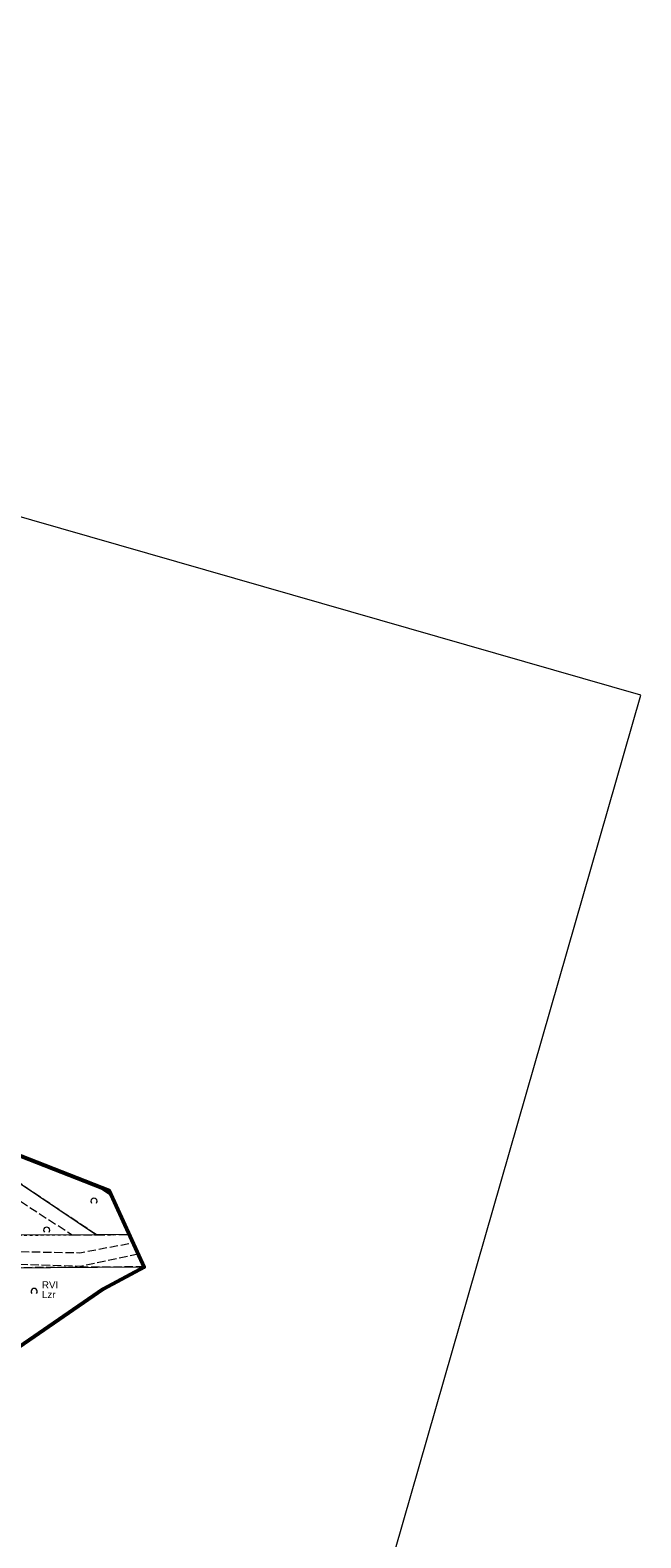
# Model space of a CAD drawing. Header units: metres. Extents: x 7482748 to 7484637, y 5684406 to 5687014.
# Tile 179 of 180: x 7484274 to 7484383, y 5686364 to 5686634. Entities that reach past the tile are written whole.
import ezdxf

# ---------------------------------------------------------------- set-up
doc = ezdxf.new("R2010")
doc.units = ezdxf.units.M
doc.header["$MEASUREMENT"] = 0
for name, pattern in [('KTJZ01_500', [2, 1.5, -0.5]), ('l217_500', [2, 1.5, -0.5]), ('l218_500', [1, 0.5, -0.5])]:
    doc.linetypes.add(name, pattern=pattern)
for name, color, linetype, lineweight in [('_Dzialki', 7, 'Continuous', 0), ('_Kontury', 7, 'Continuous', 0), ('_Kontury_opis', 7, 'Continuous', 0), ('_Uzytki', 7, 'Continuous', 0), ('_Uzytki_opis', 7, 'Continuous', 0), ('_Zakres2', 7, 'Continuous', 0), ('PTTL02_P', 7, 'Continuous', 13)]:
    doc.layers.add(name, color=color, linetype=linetype, lineweight=lineweight)
doc.layers.add('_ramki_nieplotowane', color=7, linetype='Continuous', lineweight=0, plot=False)
doc.layers.add('KTJZ01_O', color=7, linetype='KTJZ01_500', lineweight=13, transparency=0.5)
doc.styles.add('Style-Arial', font='arial.ttf')

# ---------------------------------------------------------------- blocks, each defined once
blk = doc.blocks.new('PTTL02')
at = {"layer": 'PTTL02_P', "linetype": 'Continuous', "lineweight": 13}
blk.add_arc((0, 0), 0.55, 320.48, 219.52, dxfattribs=at)

msp = doc.modelspace()

# ---------------------------------------------------------------- linework, layer by layer
at = {"layer": '_Dzialki', "color": 96, "linetype": 'Continuous', "true_color": 0x008000, "flags": 128}
for points in [[(7484254.52, 5686439.6), (7484285.83, 5686418.57)], [(7484285.85, 5686427.36), (7484288.58, 5686425.51)], [(7484285.83, 5686418.57), (7484210.52, 5686418.23)], [(7484291.73, 5686418.6), (7484285.83, 5686418.57)], [(7484177.27, 5686411.98), (7484294.37, 5686412.84)], [(7484287.06, 5686408.83), (7484280.18, 5686404.12)]]:
    msp.add_lwpolyline(points, dxfattribs=at)
at = {"layer": '_Kontury', "color": 96, "linetype": 'l217_500', "true_color": 0x008000, "flags": 128}
for points in [[(7484285.83, 5686418.57), (7484254.52, 5686439.6)], [(7484255.49, 5686435.44), (7484281.51, 5686418.55)], [(7484281.51, 5686418.55), (7484285.83, 5686418.57)], [(7484285.83, 5686418.57), (7484291.73, 5686418.6)], [(7484294.37, 5686412.84), (7484258.93, 5686412.58)], [(7484280.22, 5686404.14), (7484287.06, 5686408.83)]]:
    msp.add_lwpolyline(points, dxfattribs=at)
at = {"layer": '_ramki_nieplotowane', "color": 3, "linetype": 'Continuous', "lineweight": 0, "flags": 128}
msp.add_lwpolyline([(7483978.95, 5686631.07), (7483896.92, 5686345.61), (7484301.06, 5686229.48), (7484383.09, 5686514.94), (7483978.95, 5686631.07)], close=True, dxfattribs=at)
at = {"layer": '_Uzytki', "color": 96, "linetype": 'l218_500', "true_color": 0x008000, "flags": 128}
for points in [[(7484285.83, 5686418.57), (7484254.52, 5686439.6)], [(7484267.93, 5686418.49), (7484281.51, 5686418.55)], [(7484281.51, 5686418.55), (7484285.83, 5686418.57)], [(7484285.83, 5686418.57), (7484291.73, 5686418.6)], [(7484294.37, 5686412.84), (7484258.93, 5686412.58)], [(7484280.22, 5686404.14), (7484287.06, 5686408.83)]]:
    msp.add_lwpolyline(points, dxfattribs=at)
at = {"layer": '_Zakres2', "color": 250, "linetype": 'Continuous', "lineweight": 53, "flags": 128}
msp.add_lwpolyline([(7483773.73, 5686699.26), (7483945.73, 5686605.95), (7483948.04, 5686604.56), (7483957.69, 5686598.14), (7484170.76, 5686454.19), (7484202.2, 5686451.85), (7484231.89, 5686446.38), (7484245.17, 5686443.25), (7484288.14, 5686426.46), (7484294.39, 5686412.79), (7484294.39, 5686412.79), (7484287.06, 5686408.83), (7484264.94, 5686393.69), (7484253.95, 5686392.19)], dxfattribs=at)
at = {"layer": 'KTJZ01_O', "linetype": 'KTJZ01_500', "lineweight": 13, "flags": 128}
msp.add_lwpolyline([(7484293.32, 5686415.13), (7484282.94, 5686412.92), (7484251.98, 5686413.87), (7484233.37, 5686413.11), (7484208.83, 5686416.09), (7484188.29, 5686413.86), (7484180.74, 5686414.39), (7484177.61, 5686415.21), (7484170.5, 5686419.14), (7484102.67, 5686466.31), (7484052.19, 5686500.52), (7484010.4, 5686528.07), (7483996.96, 5686535.47), (7483965.12, 5686558.3), (7483939.23, 5686575.81), (7483935.24, 5686574.24), (7483933.58, 5686575.42), (7483933.92, 5686577.83), (7483930.69, 5686581.1), (7483905.97, 5686594.68), (7483872.45, 5686612.53), (7483837.12, 5686632.95), (7483804.24, 5686651.03), (7483769.34, 5686670.63), (7483746.36, 5686683.43), (7483705.03, 5686705.65), (7483675.07, 5686722.76), (7483644.31, 5686739.48), (7483624.95, 5686750.99), (7483618.11, 5686752.89), (7483619.06, 5686755.8), (7483626.09, 5686752.7), (7483645.27, 5686741.28), (7483676.2, 5686724.1), (7483706.47, 5686707.31), (7483747.68, 5686685.23), (7483770.03, 5686672.41), (7483805.16, 5686652.94), (7483838.04, 5686635.42), (7483873.9, 5686614.53), (7483907.16, 5686596.29), (7483931.44, 5686583.18), (7483936.07, 5686581.56), (7483938.61, 5686583.12), (7483940.72, 5686582.17), (7483940.57, 5686577.93), (7483965.93, 5686560.36), (7483997.91, 5686537.24), (7484011.46, 5686529.98), (7484053.41, 5686501.93), (7484103.3, 5686468.23), (7484171.44, 5686420.94), (7484178.31, 5686417.52), (7484181.11, 5686417.07), (7484188.43, 5686416.77), (7484208.51, 5686418.57), (7484233.62, 5686415.25), (7484251.78, 5686415.94), (7484282.86, 5686415.37), (7484292.4, 5686417.14)], dxfattribs=at)

# ---------------------------------------------------------------- block references
at = {"layer": 'PTTL02_P', "linetype": 'Continuous', "lineweight": 13}
for p in [(7484285.4, 5686424.55), (7484276.96, 5686419.38), (7484274.72, 5686408.44)]:
    msp.add_blockref('PTTL02', p, dxfattribs=at)

# ---------------------------------------------------------------- texts
at = {"layer": '_Kontury_opis', "color": 96, "linetype": 'Continuous', "lineweight": 13, "true_color": 0x008000, "style": 'Style-Arial'}
msp.add_text('RVI', height=1.25, dxfattribs=at).set_placement((7484276.1, 5686409))
at = {"layer": '_Uzytki_opis', "color": 96, "linetype": 'Continuous', "lineweight": 13, "true_color": 0x008000, "style": 'Style-Arial'}
msp.add_text('Lzr', height=1.25, dxfattribs=at).set_placement((7484276.1, 5686407.25))

doc.saveas('drawing.dxf')
